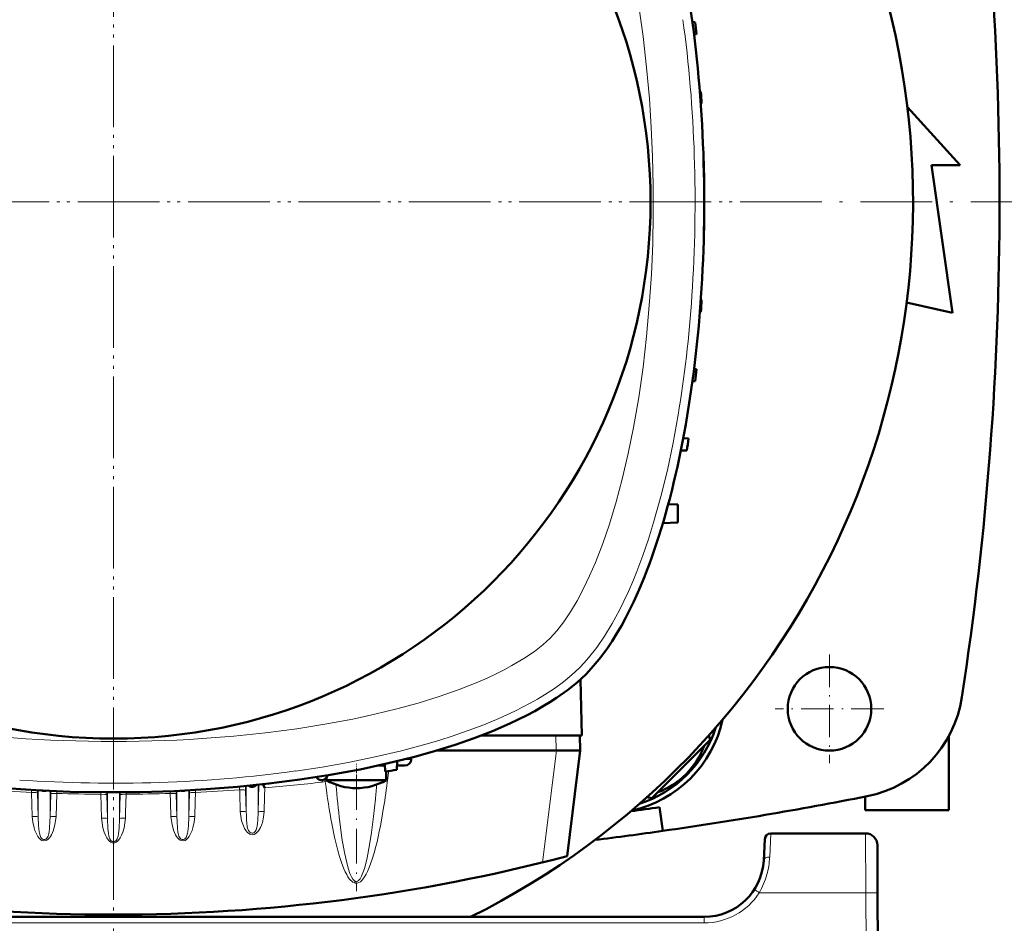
# Model space of a CAD drawing. Extents: x -1976 to 2357, y -1746 to 636.
# Tile 26 of 55: x 381 to 546, y -1379 to -1228. Entities that reach past the tile are written whole.
import ezdxf

# ---------------------------------------------------------------- set-up
doc = ezdxf.new("R2010")
doc.units = 0
doc.linetypes.add('DASHDOT', pattern=[18.5, 12, -3, 0.5, -3])

msp = doc.modelspace()

# ---------------------------------------------------------------- linework, layer by layer
at = {"color": 7, "linetype": 'DASHDOT', "lineweight": 18}
for p, q in [((396.56, -1084.09), (396.56, -1432.49)), ((396.57, -1141.29), (396.57, -1375.29)), ((570.76, -1258.29), (222.36, -1258.29)), ((513.57, -1258.29), (279.57, -1258.29))]:
    msp.add_line(p, q, dxfattribs=at)
at = {"color": 7, "lineweight": 50}
for p, q in [((493.6, -1228.21), (494.06, -1228.22)), ((493.86, -1230.24), (494.25, -1230.22)), ((494.84, -1239.84), (495, -1239.85)), ((494.99, -1241.85), (495.11, -1241.85)), ((529.62, -1242.47), (538.44, -1252.16)), ((495.47, -1251.47), (495.49, -1251.47)), ((533.69, -1252.16), (537.19, -1276.91)), ((538.44, -1252.16), (533.69, -1252.16)), ((495.53, -1253.47), (495.57, -1253.47)), ((495.57, -1263.1), (495.57, -1253.47)), ((495.57, -1253.47), (495.57, -1253.47)), ((495.53, -1263.1), (495.57, -1263.1)), ((495.57, -1263.1), (495.57, -1263.1)), ((495.47, -1265.1), (495.49, -1265.1)), ((494.99, -1274.72), (495.11, -1274.72)), ((537.19, -1276.91), (529.48, -1275.2)), ((494.84, -1276.73), (495, -1276.72)), ((493.86, -1286.34), (494.25, -1286.35)), ((493.6, -1288.37), (494.06, -1288.35)), ((492.05, -1297.94), (492.93, -1297.97)), ((491.64, -1300.01), (492.65, -1299.97)), ((489.54, -1308.98), (491.16, -1309.07)), ((491.16, -1312.07), (491.16, -1309.07)), ((488.64, -1312.2), (491.16, -1312.07)), ((474.82, -1338.38), (475.06, -1347.75)), ((509.57, -1343.27), (509.57, -1343.3)), ((475.06, -1347.79), (458.14, -1347.79)), ((474.77, -1350.29), (474.7, -1347.79)), ((475.06, -1347.79), (475.06, -1347.75)), ((496.57, -1348.49), (496.36, -1347.71)), ((536.57, -1360.29), (536.57, -1347.86)), ((486.77, -1358.29), (496.57, -1348.49)), ((446.44, -1351.48), (446.45, -1351.81)), ((450.73, -1350.29), (470.77, -1350.29)), ((470.77, -1350.29), (470.79, -1350.29)), ((474.77, -1350.29), (470.79, -1350.29)), ((472.59, -1367.99), (474.77, -1350.29)), ((516.58, -1350.29), (516.55, -1350.29)), ((441.6, -1352.79), (441.02, -1352.79)), ((441.88, -1352.79), (441.6, -1352.79)), ((441.88, -1352.79), (442.03, -1352.79)), ((442.07, -1353.82), (442.02, -1352.56)), ((444.07, -1353.5), (444.12, -1352.07)), ((444.09, -1352.79), (445.36, -1352.79)), ((432.27, -1355.25), (432.27, -1354.79)), ((442.27, -1355.25), (442.27, -1353.79)), ((421.58, -1355.94), (421.93, -1356.55)), ((432.88, -1355.25), (432.27, -1355.25)), ((432.88, -1355.25), (439.66, -1355.25)), ((439.66, -1355.25), (442.27, -1355.25)), ((485.98, -1358.08), (486.77, -1358.29)), ((522.57, -1358), (522.57, -1360.29)), ((488.06, -1359.8), (488.62, -1363.76)), ((536.57, -1360.29), (522.57, -1360.29)), ((522.59, -1364.17), (506.72, -1364.17)), ((505.72, -1365.12), (505.54, -1368.7)), ((524.59, -1366.16), (524.64, -1374.12)), ((525.07, -1456.17), (524.64, -1374.12)), ((495.55, -1378.17), (297.57, -1378.17))]:
    msp.add_line(p, q, dxfattribs=at)
at = {"color": 7, "linetype": 'DASHDOT', "lineweight": 18, "ltscale": 0.454999}
for p, q in [((516.57, -1334.19), (516.57, -1352.39)), ((525.67, -1343.29), (507.47, -1343.29))]:
    msp.add_line(p, q, dxfattribs=at)
at = {"color": 7, "lineweight": 18}
for p, q in [((470.77, -1350.29), (470.7, -1347.79)), ((470.79, -1350.29), (468.49, -1369.04)), ((445.15, -1351.81), (446.45, -1351.81)), ((417.71, -1356.88), (417.69, -1356.33)), ((418.82, -1356.23), (418.82, -1360.59)), ((420.95, -1356.01), (420.81, -1360.59)), ((420.81, -1356.02), (420.81, -1360.59)), ((431.51, -1355.25), (431.55, -1355.58)), ((431.96, -1355.09), (432.06, -1355.49)), ((382.83, -1356.89), (382.83, -1357.31)), ((382.83, -1357.31), (382.94, -1361.33)), ((383.81, -1356.94), (383.82, -1357.39)), ((383.82, -1357.39), (383.94, -1361.42)), ((383.94, -1356.95), (383.94, -1361.42)), ((385.94, -1357.05), (385.94, -1361.42)), ((385.94, -1361.42), (386.05, -1357.56)), ((386.05, -1357.56), (386.06, -1357.05)), ((386.94, -1361.33), (387.05, -1357.47)), ((387.05, -1357.47), (387.06, -1357.1)), ((394.45, -1357.28), (394.45, -1357.61)), ((394.45, -1357.61), (394.57, -1361.61)), ((395.44, -1357.28), (395.45, -1357.7)), ((395.45, -1357.7), (395.57, -1361.7)), ((395.57, -1357.29), (395.57, -1361.7)), ((397.56, -1357.29), (397.56, -1361.7)), ((397.68, -1357.7), (397.56, -1361.7)), ((397.69, -1357.28), (397.68, -1357.7)), ((398.68, -1357.28), (398.68, -1357.61)), ((406.08, -1357.47), (406.07, -1357.1)), ((407.08, -1357.56), (407.07, -1357.05)), ((407.19, -1361.42), (407.08, -1357.56)), ((407.19, -1357.05), (407.19, -1361.42)), ((409.19, -1356.95), (409.19, -1361.42)), ((409.31, -1357.39), (409.19, -1361.42)), ((409.32, -1356.94), (409.31, -1357.39)), ((410.31, -1356.89), (410.3, -1357.31)), ((418.82, -1360.59), (418.71, -1356.96)), ((506.54, -1368.15), (506.72, -1364.18)), ((522.64, -1374.12), (522.59, -1364.17)), ((522.64, -1374.12), (504.8, -1374.12)), ((522.64, -1374.12), (523.07, -1456.17)), ((495.55, -1379.17), (297.57, -1379.17)), ((495.55, -1378.17), (495.55, -1379.17))]:
    msp.add_line(p, q, dxfattribs=at)
at = {"color": 7, "linetype": 'DASHDOT', "lineweight": 18, "ltscale": 0.073831}
msp.add_line((437.27, -1355.49), (437.27, -1352.54), dxfattribs=at)
at = {"color": 7, "linetype": 'DASHDOT', "lineweight": 18, "ltscale": 0.487872}
msp.add_line((437.27, -1354.36), (437.27, -1373.87), dxfattribs=at)
at = {"color": 7, "lineweight": 18}
for points in [[(476.67, -1196.25), (477.33, -1197.8), (477.97, -1199.4), (479.16, -1202.68), (480.25, -1206.08), (481.25, -1209.57), (482.29, -1213.7), (483.22, -1217.91), (484.02, -1222.09), (484.71, -1226.32), (485.32, -1230.59), (485.92, -1235.78), (486.39, -1241.01), (486.7, -1245.84), (486.92, -1250.69), (487.03, -1255.55), (487.03, -1260.41), (486.94, -1265.27)], [(486.94, -1265.27), (486.72, -1270.49), (486.37, -1275.69), (485.91, -1280.87), (485.31, -1286), (484.59, -1291.09), (483.72, -1296.12), (482.83, -1300.49), (481.83, -1304.79), (480.81, -1308.61), (479.68, -1312.33), (478.56, -1315.6), (477.34, -1318.74), (476.37, -1320.99), (475.35, -1323.14), (474.27, -1325.17)], [(491.2, -1294.04), (490.35, -1298.7), (489.39, -1303.27), (488.3, -1307.73), (487.71, -1309.91), (487.09, -1312.06), (486.21, -1314.87), (485.28, -1317.6), (484.28, -1320.25), (483.58, -1321.96), (482.86, -1323.62), (482.12, -1325.23), (481.35, -1326.78), (480.14, -1329.01), (478.88, -1331.09), (477.56, -1333.02), (476.19, -1334.77), (475.44, -1335.61), (474.68, -1336.41)], [(474.27, -1325.17), (473.17, -1327.02), (472.03, -1328.7), (470.88, -1330.2), (470.31, -1330.86), (469.74, -1331.46)], [(469.74, -1331.46), (468.53, -1332.56), (467.11, -1333.67), (465.32, -1334.88), (463.35, -1336.05), (462.04, -1336.75), (460.68, -1337.43), (459.17, -1338.14), (457.62, -1338.81), (454.5, -1340.05), (451.12, -1341.24), (447.63, -1342.32), (444.05, -1343.3), (440.39, -1344.19), (436.68, -1345), (432.01, -1345.87), (427.28, -1346.62), (422.03, -1347.31), (416.73, -1347.86), (411.4, -1348.28)], [(474.68, -1336.41), (473.41, -1337.6), (471.99, -1338.75), (470.45, -1339.88), (468.79, -1340.97), (467.62, -1341.67), (466.4, -1342.36), (463.85, -1343.67), (461.15, -1344.92), (458.63, -1345.96), (456.03, -1346.95), (453.33, -1347.87), (451.27, -1348.53), (449.16, -1349.16), (444.85, -1350.32), (440.42, -1351.36), (435.89, -1352.28), (431.51, -1353.05), (427.07, -1353.72)], [(383.82, -1357.39), (383.82, -1357.39), (383.81, -1357.38), (383.71, -1357.35), (383.55, -1357.32), (382.83, -1357.31)], [(386.05, -1357.56), (386.05, -1357.55), (386.07, -1357.54), (386.17, -1357.51), (386.37, -1357.48), (387.05, -1357.47)], [(395.45, -1357.7), (395.45, -1357.7), (395.43, -1357.68), (395.32, -1357.65), (395.12, -1357.63), (394.45, -1357.61)], [(397.68, -1357.7), (397.68, -1357.7), (397.7, -1357.68), (397.81, -1357.65), (398.01, -1357.63), (398.68, -1357.61)], [(407.08, -1357.56), (407.08, -1357.55), (407.06, -1357.54), (406.96, -1357.51), (406.76, -1357.48), (406.08, -1357.47)], [(409.31, -1357.39), (409.31, -1357.39), (409.33, -1357.38), (409.43, -1357.35), (409.58, -1357.32), (410.3, -1357.31)], [(418.71, -1356.96), (418.71, -1356.96), (418.69, -1356.95), (418.59, -1356.92), (418.4, -1356.89), (417.71, -1356.88)], [(440.46, -1358.45), (440.15, -1361.35), (439.81, -1364.04), (439.49, -1366.11)], [(382.94, -1361.33), (383.04, -1362.3), (383.25, -1363.23), (383.4, -1363.69), (383.58, -1364.13), (383.89, -1364.71), (384.08, -1364.96), (384.31, -1365.18), (384.58, -1365.34), (384.86, -1365.41), (385.14, -1365.39), (385.4, -1365.29), (385.62, -1365.13), (385.82, -1364.93), (386.01, -1364.68), (386.17, -1364.41), (386.35, -1364.02), (386.5, -1363.63), (386.76, -1362.71), (386.91, -1361.76), (386.94, -1361.33)], [(383.94, -1361.42), (383.93, -1361.41), (383.91, -1361.4), (383.7, -1361.36), (383.07, -1361.33), (382.94, -1361.33)], [(385.03, -1365.21), (385.21, -1365.14), (385.37, -1365), (385.5, -1364.83), (385.6, -1364.63), (385.73, -1364.2), (385.79, -1363.91), (385.85, -1363.33), (385.92, -1362.15), (385.94, -1361.42)], [(385.94, -1361.42), (385.94, -1361.42), (385.95, -1361.41), (386.03, -1361.38), (386.17, -1361.36), (386.55, -1361.33), (386.94, -1361.33)], [(407.19, -1361.42), (407.18, -1361.41), (407.16, -1361.4), (406.95, -1361.36), (406.32, -1361.33), (406.19, -1361.33)], [(410.19, -1361.33), (410.09, -1362.3), (409.88, -1363.23), (409.73, -1363.69), (409.55, -1364.13), (409.24, -1364.71), (409.05, -1364.96), (408.82, -1365.18), (408.55, -1365.34), (408.27, -1365.41), (407.99, -1365.39), (407.73, -1365.29), (407.51, -1365.13), (407.31, -1364.93), (407.12, -1364.68), (406.96, -1364.41), (406.78, -1364.02), (406.63, -1363.63), (406.37, -1362.71), (406.22, -1361.76), (406.19, -1361.33)], [(408.1, -1365.21), (407.92, -1365.14), (407.76, -1365), (407.63, -1364.83), (407.53, -1364.63), (407.4, -1364.2), (407.34, -1363.91), (407.28, -1363.33), (407.21, -1362.15), (407.19, -1361.42)], [(409.19, -1361.42), (409.19, -1361.42), (409.2, -1361.41), (409.28, -1361.38), (409.42, -1361.36), (409.8, -1361.33), (410.19, -1361.33)], [(418.82, -1360.59), (418.81, -1360.59), (418.8, -1360.58), (418.73, -1360.55), (418.59, -1360.53), (418.21, -1360.5), (417.82, -1360.51)], [(421.81, -1360.51), (421.72, -1361.43), (421.51, -1362.33), (421.36, -1362.77), (421.18, -1363.2), (420.85, -1363.74), (420.65, -1363.98), (420.42, -1364.18), (420.12, -1364.34), (419.79, -1364.39), (419.59, -1364.36), (419.39, -1364.29), (419.05, -1364.05), (418.76, -1363.71), (418.52, -1363.33), (418.33, -1362.93), (418.04, -1362.05), (417.89, -1361.28), (417.82, -1360.51)], [(420.81, -1360.59), (420.82, -1360.58), (420.85, -1360.57), (420.97, -1360.54), (421.14, -1360.52), (421.81, -1360.51)], [(395.57, -1361.7), (395.56, -1361.69), (395.55, -1361.68), (395.48, -1361.66), (395.34, -1361.63), (394.96, -1361.61), (394.57, -1361.61)], [(394.57, -1361.61), (394.64, -1362.42), (394.79, -1363.22), (395.02, -1363.99), (395.2, -1364.45), (395.43, -1364.89), (395.71, -1365.31), (395.89, -1365.49), (396.1, -1365.64), (396.33, -1365.74), (396.57, -1365.78)], [(395.57, -1361.7), (395.63, -1363.34), (395.71, -1364.21), (395.8, -1364.65), (395.95, -1365.09), (396.11, -1365.34), (396.33, -1365.52), (396.57, -1365.59)], [(398.56, -1361.61), (398.49, -1362.42), (398.34, -1363.22), (398.11, -1363.99), (397.93, -1364.45), (397.7, -1364.89), (397.42, -1365.31), (397.24, -1365.49), (397.03, -1365.64), (396.81, -1365.74), (396.57, -1365.78)], [(397.56, -1361.7), (397.5, -1363.34), (397.42, -1364.21), (397.33, -1364.65), (397.18, -1365.09), (397.02, -1365.34), (396.8, -1365.52), (396.57, -1365.59)], [(397.56, -1361.7), (397.57, -1361.69), (397.58, -1361.68), (397.65, -1361.66), (397.79, -1361.63), (398.17, -1361.61), (398.56, -1361.61)], [(419.21, -1363.69), (419.05, -1363.29), (418.99, -1363.01), (418.91, -1362.45)], [(420.72, -1362.47), (420.65, -1362.97), (420.6, -1363.21), (420.48, -1363.58)], [(436.93, -1372.47), (436.7, -1372.35), (436.49, -1372.2), (436.28, -1371.99), (436.09, -1371.77), (435.85, -1371.43), (435.65, -1371.09), (435.4, -1370.6), (435.17, -1370.1), (434.78, -1369.08), (434.45, -1368.06), (434.15, -1367.02), (433.61, -1364.79), (433.15, -1362.54)], [(436.68, -1371.84), (436.43, -1371.43), (436.19, -1370.87), (435.94, -1370.17), (435.71, -1369.34), (435.27, -1367.37), (434.86, -1365), (434.49, -1362.26)], [(384.03, -1363.36), (384.09, -1363.89), (384.14, -1364.15), (384.25, -1364.54), (384.39, -1364.84), (384.48, -1364.97), (384.65, -1365.12), (384.84, -1365.21), (385.03, -1365.21)], [(409.1, -1363.36), (409.04, -1363.89), (408.99, -1364.15), (408.88, -1364.54), (408.75, -1364.84), (408.65, -1364.97), (408.48, -1365.12), (408.29, -1365.21), (408.1, -1365.21)], [(419.9, -1364.15), (419.74, -1364.15), (419.58, -1364.09), (419.4, -1363.96), (419.21, -1363.69)], [(420.48, -1363.58), (420.32, -1363.85), (420.11, -1364.06), (419.9, -1364.15)], [(439.49, -1366.11), (439.07, -1368.29), (438.85, -1369.24), (438.62, -1370.06), (438.38, -1370.77), (438.13, -1371.37), (437.88, -1371.8), (437.62, -1372.09), (437.46, -1372.2), (437.29, -1372.24), (437.12, -1372.22)], [(440.54, -1366.39), (440.26, -1367.46), (439.94, -1368.51), (439.44, -1369.9), (439.14, -1370.58), (438.92, -1371.03), (438.66, -1371.46), (438.36, -1371.87), (438.17, -1372.08), (437.95, -1372.27), (437.7, -1372.43), (437.4, -1372.52), (437.09, -1372.51), (436.93, -1372.47)], [(437.12, -1372.22), (436.9, -1372.09), (436.68, -1371.84)]]:
    msp.add_lwpolyline(points, dxfattribs=at)
at = {"color": 7, "lineweight": 50}
for points in [[(475.76, -1337.48), (477.04, -1336.1), (478.24, -1334.64), (479.35, -1333.12), (480.14, -1331.94), (480.88, -1330.75), (481.69, -1329.37), (482.44, -1327.99), (483.13, -1326.62), (483.78, -1325.28)], [(377.75, -1356.53), (383.52, -1356.93), (389.32, -1357.18), (395.14, -1357.28), (400.96, -1357.25), (406.77, -1357.07), (412.08, -1356.78), (417.36, -1356.36), (422.6, -1355.82), (427.78, -1355.16), (432.9, -1354.37), (437.92, -1353.44), (442.62, -1352.42), (444.93, -1351.87), (447.21, -1351.28), (450.56, -1350.34), (453.83, -1349.31), (457.01, -1348.21), (460.07, -1347.03), (463, -1345.76), (465.79, -1344.41), (467.16, -1343.68), (468.48, -1342.93), (469.68, -1342.2), (470.84, -1341.46), (472.63, -1340.18), (474.28, -1338.86), (475.76, -1337.48)]]:
    msp.add_lwpolyline(points, dxfattribs=at)
for centre, radius in [((396.57, -1258.29), 90), ((516.57, -1343.29), 7)]:
    msp.add_circle(centre, radius, dxfattribs=at)
for centre, radius, start, end in [((396.56, -1258.29), 134, 296.5322, 243.4677), ((-4.93, -1258.29), 550, 351.3152, 8.6848), ((195.57, -1258.29), 300, 5.3674, 5.7512), ((195.57, -1258.29), 300, 3.1409, 3.5235), ((195.57, -1258.29), 300, 0.9192, 1.3012), ((195.57, -1258.29), 300, 358.6988, 359.0808), ((195.57, -1258.29), 300, 356.4765, 356.8591), ((195.57, -1258.29), 300, 354.2488, 354.6326), ((195.57, -1258.29), 300, 352.0124, 352.398), ((518.99, -1338.32), 20, 281.1692, 351.3152), ((479.03, -1340.75), 20.1, 282.428, 347.5783), ((478.5, -1340.22), 20, 287.9869, 342.0192), ((483.19, -1344.91), 13.2, 290.38, 339.62), ((431.43, -1354.25), 1, 210, 348.5114), ((396.57, -1057.29), 300, 278.7235, 279.1102), ((419.82, -1355.39), 1, 233.2844, 318.3869), ((437.27, -1346.59), 10, 240, 270), ((437.27, -1346.59), 10, 270, 300), ((384.94, -1356.06), 1, 246.8763, 287.4426), ((408.19, -1356.06), 1, 252.559, 293.1221), ((396.57, -718.29), 652, 278.11691, 281.16921), ((396.57, -718.29), 648, 277.68791, 278.11691), ((396.57, -718.29), 652, 277.10732, 278.11691), ((506.72, -1365.17), 1, 90, 177), ((522.59, -1366.17), 2, 0.3, 90), ((396.57, -1077.79), 300, 255.32, 284.68), ((495.55, -1368.17), 10, 270, 357.0001)]:
    msp.add_arc(centre, radius, start, end, dxfattribs=at)
at = {"color": 7, "lineweight": 18}
for centre, radius, start, end in [((282.59, -1334.78), 161.22, 351.4533, 353.2538), ((460.09, -1355.74), 41.4, 180.6944, 181.6999), ((431.02, -1351.11), 4.5, 276.6805, 283.2935), ((431.61, -1354.22), 1.35, 289.5262, 305.3945), ((596.51, -1342.53), 163.22, 184.7279, 186.9413), ((239.56, -1338.93), 201.85, 354.4506, 355.1544), ((396.57, -1056.92), 300.7, 265.9673, 267.3812), ((396.57, -1056.92), 300.7, 268.1866, 269.5974), ((409.9, -1361.2), 25.96, 180.4973, 184.7844), ((383.23, -1361.2), 25.96, 355.2156, 359.5027), ((440.6, -1360.4), 21.78, 180.4982, 185.3824), ((399.64, -1360.43), 21.17, 354.4828, 359.5747), ((493.02, -1367.51), 13.53, 344.6596, 357.2824), ((493.52, -1367.63), 13.01, 330.0886, 344.6192), ((435.88, -1371.48), 1.45, 316.8774, 329.3325), ((495.55, -1368.17), 11, 270.0069, 327.2297), ((470.1, -1427.52), 63.69, 56.9791, 57.8765)]:
    msp.add_arc(centre, radius, start, end, dxfattribs=at)
at = {"color": 7, "lineweight": 50}
for centre, major_axis, ratio, start_param, end_param in [((464.12, -1259.83), (-0.65, -86.66), 0.36274, 1.591334, 2.189042), ((464.12, -1256.72), (0.66, -86.68), 0.362703, 0.952302, 1.549967), ((462.37, -1248.25), (2.98, -94.51), 0.351814, 0.60704, 0.891907), ((445.29, -1351.79), (1.14, -0.23), 0.853683, 4.943675, 6.488291)]:
    msp.add_ellipse(centre, major_axis=major_axis, ratio=ratio, start_param=start_param, end_param=end_param, dxfattribs=at)
at = {"color": 7, "lineweight": 18}
for centre, major_axis, ratio, start_param, end_param in [((464.68, -1258.28), (0.01, -83.23), 0.352744, 1.380582, 1.945852), ((464.93, -1258.49), (-0.08, -82.84), 0.351398, 1.127543, 1.382617), ((396.58, -1320.86), (79.94, 0.01), 0.349164, 4.474079, 4.898746), ((441.56, -1351.79), (0, 1), 0.866025, 3.181224, 3.705428), ((396.58, -1326.4), (83.23, 0.01), 0.352744, 4.522175, 5.087444), ((396.56, -1061.32), (-298.53, 0), 0.992546, 1.655874, 1.68826), ((437.03, -1311.18), (0.19, -61.27), 0.120604, 5.520407, 5.706169), ((4884.53, -1487.42), (-4487.76, 0), 0.992546, 6.254039, 6.254936), ((396.57, -1061.39), (-298.46, 0), 0.992546, 1.577876, 1.602684), ((-4146.07, -1489.32), (-4554.08, 0), 0.992546, 3.169911, 3.170766), ((4995.96, -1490.27), (-4587.61, 0), 0.992546, 6.25398, 6.254865), ((396.56, -1061.37), (-298.48, 0), 0.992546, 1.616846, 1.641707), ((-4381.43, -1496.4), (-4801.2, 0), 0.992546, 3.170112, 3.170874), ((5281.72, -1498.13), (-4861.89, 0), 0.992546, 6.253842, 6.254662), ((437.41, -1310.78), (-0.13, -61.72), 0.121044, 0.448922, 0.681121), ((506.54, -1368.75), (0.999, -0.053), 0.602236, 1.602683, 3.141439), ((522.64, -1374.13), (-2, -0.01), 0.005236, 3.141593, 4.712362)]:
    msp.add_ellipse(centre, major_axis=major_axis, ratio=ratio, start_param=start_param, end_param=end_param, dxfattribs=at)

doc.saveas('drawing.dxf')
